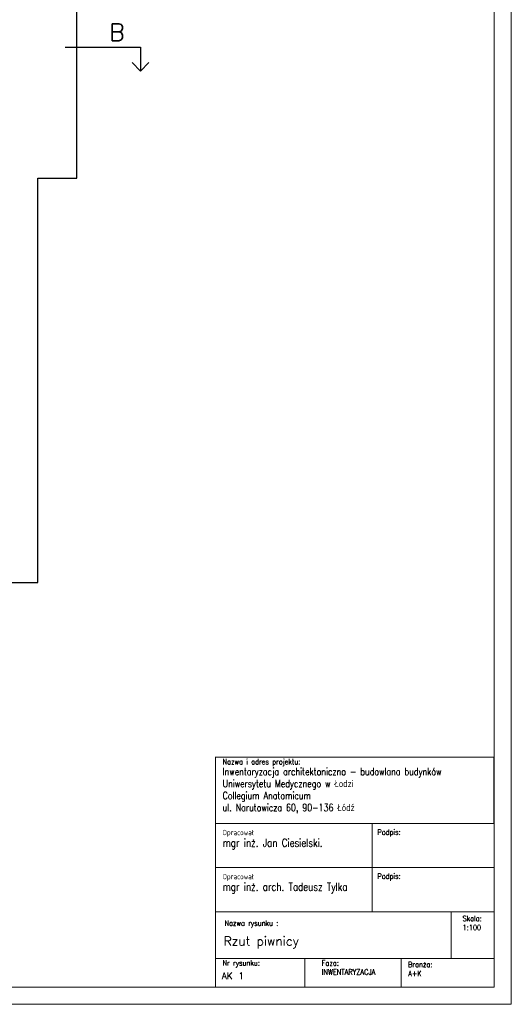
# Model space of a CAD drawing. Header units: millimetres. Extents: x -5207 to 173417, y -28809 to -6400.
# Tile 52 of 256: x 1769 to 3203, y -14634 to -11759. Entities that reach past the tile are written whole.
import ezdxf

# ---------------------------------------------------------------- set-up
doc = ezdxf.new("R2010")
doc.units = ezdxf.units.MM
for name, color, linetype, lineweight in [('m_tabela', 7, 'Continuous', 15), ('mr_przekroje', 6, 'Continuous', 25), ('mr_ściany', 7, 'Continuous', 30)]:
    doc.layers.add(name, color=color, linetype=linetype, lineweight=lineweight)
doc.styles.add('opis', font='simplex.shx', dxfattribs={"width": 0.8})
doc.styles.get("Standard").update_dxf_attribs({"font": 'txt.shx'})

msp = doc.modelspace()

# ---------------------------------------------------------------- linework, layer by layer
at = {"layer": 'm_tabela'}
for p, q in [((3202.9426, -14634.2257), (3202.9426, -8694.2257)), ((3152.9426, -14584.2257), (3152.9426, -8744.2257)), ((2338.8107, -13912.1905), (3151.8926, -13912.1905)), ((2339.8607, -14584.2257), (2339.8607, -14106.4312)), ((2796.6231, -14106.4312), (2796.6231, -14235.0784)), ((2796.6231, -14235.0784), (2796.6231, -14363.7257)), ((3027.9426, -14363.7257), (3027.9426, -14500.2257)), ((3152.9426, -14363.7257), (3152.9426, -14492.3729)), ((2339.8607, -14500.2257), (3152.9426, -14500.2257)), ((2600.1489, -14500.2257), (2600.1489, -14584.2257)), ((2881.1928, -14500.2257), (2881.1928, -14584.2257)), ((-5157.0574, -14584.2257), (3152.9426, -14584.2257)), ((3152.9426, -14584.2257), (2339.8607, -14584.2257)), ((-5207.0574, -14634.2257), (3202.9426, -14634.2257))]:
    msp.add_line(p, q, dxfattribs=at)
at = {"layer": 'm_tabela', "color": 0}
for p, q in [((2339.8607, -13912.1905), (2339.8607, -14106.4312)), ((3151.8926, -14106.4312), (3151.8926, -13912.1905)), ((2796.6231, -14235.0784), (2796.6231, -14106.4312)), ((2796.6231, -14106.4312), (2796.6231, -14235.0784)), ((2339.8607, -14235.0784), (3152.9426, -14235.0784)), ((2339.8607, -14235.0784), (2796.6231, -14235.0784)), ((2796.6231, -14235.0784), (2339.8607, -14235.0784)), ((2339.8607, -14235.0784), (2796.6231, -14235.0784)), ((2796.6231, -14363.7257), (2796.6231, -14235.0784)), ((2796.6231, -14235.0784), (2796.6231, -14363.7257)), ((2339.8607, -14363.7257), (3152.9426, -14363.7257)), ((2339.8607, -14363.7257), (2796.6231, -14363.7257)), ((2796.6231, -14363.7257), (2339.8607, -14363.7257)), ((2339.8607, -14363.7257), (2796.6231, -14363.7257)), ((3151.8926, -14500.2257), (2339.8607, -14500.2257)), ((2600.1489, -14500.2257), (2600.1489, -14584.2257)), ((2600.1489, -14500.2257), (2881.1928, -14500.2257)), ((2600.1489, -14584.2257), (2600.1489, -14500.2257)), ((2881.1928, -14500.2257), (2881.1928, -14584.2257)), ((2881.1928, -14500.2257), (3151.8926, -14500.2257)), ((2881.1928, -14584.2257), (2881.1928, -14500.2257)), ((2600.1489, -14584.2257), (2339.8607, -14584.2257)), ((2881.1928, -14584.2257), (2600.1489, -14584.2257)), ((3151.8926, -14584.2257), (2881.1928, -14584.2257))]:
    msp.add_line(p, q, dxfattribs=at)
at = {"layer": 'm_tabela'}
for points in [[(3152.9426, -14106.4312), (2339.8607, -14106.4312)], [(3152.9426, -14235.0784), (2339.8607, -14235.0784)]]:
    msp.add_lwpolyline(points, dxfattribs=at)
at = {"layer": 'mr_przekroje'}
for points in [[(1901.026, -11839.2305), (2121.0174, -11839.2305), (2121.0174, -11909.2305)], [(2121.0174, -11909.2305), (2096.2687, -11884.4818)], [(2121.0174, -11909.2305), (2145.7662, -11884.4818)]]:
    msp.add_lwpolyline(points, dxfattribs=at)
at = {"layer": 'mr_ściany', "ltscale": 2}
msp.add_lwpolyline([(-2650.8122, -12960.2708), (-1518.8122, -12960.2708), (-1518.8122, -13270.2708), (-1025.8122, -13270.2708), (-1025.8122, -12960.2708), (655.1878, -12960.2708), (655.1878, -13402.2708), (1821.1878, -13402.2708), (1821.1878, -12222.2708), (1935.1878, -12222.2708), (1935.1878, -11655.2708), (1823.1878, -11655.2708), (1823.1878, -10468.2708), (809.1878, -10468.2708), (809.1878, -9793.2708), (-708.8122, -9793.2708), (-708.8122, -10490.2708), (-1813.8122, -10490.2708), (-1813.8122, -9798.2708), (-3333.8122, -9798.2708), (-3333.8122, -10471.2708), (-4351.8122, -10471.2708), (-4351.8122, -11110.2708)], dxfattribs=at)

# ---------------------------------------------------------------- texts
at = {"layer": 'm_tabela', "style": 'opis'}
msp.add_text('Rzut piwnicy', height=26.25, dxfattribs=at).set_placement((2363.8798, -14462.8723))
at = {"layer": 'm_tabela'}
msp.add_text('AK 1', height=18.9, dxfattribs=at).set_placement((2358.3001, -14560.5174))
at = {"layer": 'm_tabela', "char_height": 26.25, "attachment_point": 1, "style": 'opis'}
for s, insert, width in [('{\\H0.6x;Nazwa i adres projektu:} \\P{\\H0.8x;Inwentaryzacja architektoniczno - budowlana budynków Uniwersytetu Medycznego w Łodzi\\PCollegium Anatomicum\\Pul. Narutowicza 60, 90-136 Łódź}', (2360.6457, -13917.8506), 714.214982), ('{\\H0.6x;Opracował}\\P{\\H0.88x;mgr inż. Jan Ciesielski. }', (2360.6457, -14124.6928), 476.911684), ('{\\H0.6x;Podpis:}', (2812.3343, -14123.6498), 91.802367), ('{\\H0.6x;Opracował}\\P{\\H0.88x;mgr inż. arch. Tadeusz Tylka}', (2360.6457, -14253.34), 476.911684), ('{\\H0.6x;Podpis:}', (2812.3343, -14252.297), 91.802367), ('{\\H0.6x;Skala:\\P1:100}', (3060.865, -14375.7818), 91.802367), ('{\\H0.6x;Nazwa rysunku :}', (2366.3438, -14389.452), 802.267246), ('{\\H0.6x;Nr rysunku:}', (2360.6457, -14505.4816), 247.999273), ('{\\H0.6x;Faza:\\PINWENTARYZACJA} ', (2650.0034, -14505.6988), 242.188), ('{\\H0.6x;Branża:\\PA+K} ', (2901.9778, -14510.1346), 247.999273)]:
    msp.add_mtext(s, dxfattribs=dict(at, insert=insert, width=width))
at = {"layer": 'mr_przekroje', "insert": (2074.8395, -11770.6768), "char_height": 50, "attachment_point": 3}
msp.add_mtext_dynamic_manual_height_columns('B', width=67.047612, gutter_width=12.5, heights=[0], dxfattribs=at)

doc.saveas('drawing.dxf')
